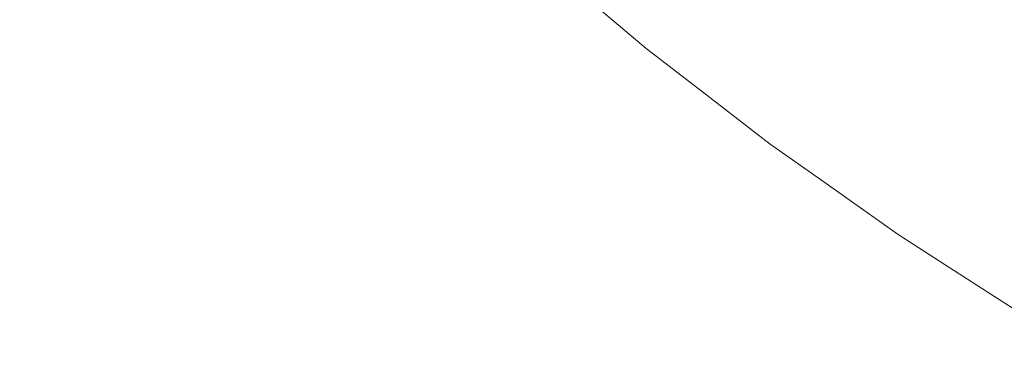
# Model space of a CAD drawing. Header units: centimetres. Extents: x -26.3 to 27.5, y 4.2 to 67.9.
# Tile 127 of 256: x -8.1461 to -8.0928, y 4.5283 to 4.5462. Entities that reach past the tile are written whole.
import ezdxf

# ---------------------------------------------------------------- set-up
doc = ezdxf.new("R2010")
doc.units = ezdxf.units.CM
doc.header["$LTSCALE"] = 2.54
doc.layers.add('Lucido design-1', color=7, linetype='Continuous')

# ---------------------------------------------------------------- blocks, each defined once
blk = doc.blocks.new('Gruppo-2-1')
at = {"color": 7, "linetype": 'Continuous', "lineweight": 9}
for points in [[(-25.986537, 5.900212, -1111.014164), (-25.986537, 4.300212, -1111.014164), (27.113463, 4.300212, -1111.014164), (27.113463, 5.900212, -1111.014164)], [(-25.986537, 5.900212, -1147.114164), (-25.986537, 4.300212, -1147.114164), (27.113463, 4.300212, -1147.114164), (27.113463, 5.900212, -1147.114164)]]:
    blk.add_3dface(points, dxfattribs=at)
for points, invisible_edges in [([(-8.134867, 4.545448, -1111.765808), (-8.141302, 4.551882, -1111.765808), (-8.139842, 4.553281, -1111.762298), (-8.133468, 4.546907, -1111.762298)], 15), ([(-8.134867, 4.545448, -1147.865808), (-8.141302, 4.551882, -1147.865808), (-8.139842, 4.553281, -1147.862298), (-8.133468, 4.546907, -1147.862298)], 15), ([(-8.122467, 4.545766, -1111.747567), (-8.1289, 4.551674, -1111.747567), (-8.128022, 4.55259, -1111.743744), (-8.121629, 4.546718, -1111.743744)], 15), ([(-8.122467, 4.545766, -1147.847567), (-8.1289, 4.551674, -1147.847567), (-8.128022, 4.55259, -1147.843744), (-8.121629, 4.546718, -1147.843744)], 15), ([(-8.136364, 4.543885, -1111.769238), (-8.142864, 4.550385, -1111.769238), (-8.141302, 4.551882, -1111.765808), (-8.134867, 4.545448, -1111.765808)], 15), ([(-8.136364, 4.543885, -1147.869238), (-8.142864, 4.550385, -1147.869238), (-8.141302, 4.551882, -1147.865808), (-8.134867, 4.545448, -1147.865808)], 15), ([(-8.123408, 4.544697, -1111.751341), (-8.129885, 4.550646, -1111.751341), (-8.1289, 4.551674, -1111.747567), (-8.122467, 4.545766, -1111.747567)], 15), ([(-8.123408, 4.544697, -1147.851341), (-8.129885, 4.550646, -1147.851341), (-8.1289, 4.551674, -1147.847567), (-8.122467, 4.545766, -1147.847567)], 15), ([(-8.111303, 4.545692, -1111.497503), (-8.117749, 4.551127, -1111.497503), (-8.117244, 4.551701, -1111.493481), (-8.110823, 4.546287, -1111.493481)], 15), ([(-8.111303, 4.545692, -1147.597503), (-8.117749, 4.551127, -1147.597503), (-8.117244, 4.551701, -1147.593481), (-8.110823, 4.546287, -1147.593481)], 15), ([(-8.124449, 4.543514, -1111.755058), (-8.130975, 4.549508, -1111.755058), (-8.129885, 4.550646, -1111.751341), (-8.123408, 4.544697, -1111.751341)], 15), ([(-8.124449, 4.543514, -1147.855058), (-8.130975, 4.549508, -1147.855058), (-8.129885, 4.550646, -1147.851341), (-8.123408, 4.544697, -1147.851341)], 15), ([(-8.111951, 4.54489, -1111.505614), (-8.11843, 4.550352, -1111.505614), (-8.118145, 4.550677, -1111.50155), (-8.11168, 4.545226, -1111.50155)], 15), ([(-8.111951, 4.54489, -1147.605614), (-8.11843, 4.550352, -1147.605614), (-8.118145, 4.550677, -1147.60155), (-8.11168, 4.545226, -1147.60155)], 15), ([(-8.11168, 4.545226, -1111.50155), (-8.118145, 4.550677, -1111.50155), (-8.117749, 4.551127, -1111.497503), (-8.111303, 4.545692, -1111.497503)], 15), ([(-8.11168, 4.545226, -1147.60155), (-8.118145, 4.550677, -1147.60155), (-8.117749, 4.551127, -1147.597503), (-8.111303, 4.545692, -1147.597503)], 15), ([(-8.101386, 4.544926, -1111.47777), (-8.107873, 4.549941, -1111.47777), (-8.106884, 4.551166, -1111.473971), (-8.100449, 4.546193, -1111.473971)], 15), ([(-8.101386, 4.544926, -1147.57777), (-8.107873, 4.549941, -1147.57777), (-8.106884, 4.551166, -1147.573971), (-8.100449, 4.546193, -1147.573971)], 15), ([(-8.091784, 4.544494, -1111.466573), (-8.098298, 4.549101, -1111.466573), (-8.097087, 4.550739, -1111.462988), (-8.090644, 4.546181, -1111.462988)], 15), ([(-8.091784, 4.544494, -1147.566573), (-8.098298, 4.549101, -1147.566573), (-8.097087, 4.550739, -1147.562988), (-8.090644, 4.546181, -1147.562988)], 15), ([(-8.137958, 4.542222, -1111.77258), (-8.144527, 4.548791, -1111.77258), (-8.142864, 4.550385, -1111.769238), (-8.136364, 4.543885, -1111.769238)], 15), ([(-8.137958, 4.542222, -1147.87258), (-8.144527, 4.548791, -1147.87258), (-8.142864, 4.550385, -1147.869238), (-8.136364, 4.543885, -1147.869238)], 15), ([(-8.11218, 4.544606, -1111.513619), (-8.118671, 4.550079, -1111.513619), (-8.118606, 4.550153, -1111.509689), (-8.112118, 4.544683, -1111.509689)], 15), ([(-8.11218, 4.544606, -1147.613619), (-8.118671, 4.550079, -1147.613619), (-8.118606, 4.550153, -1147.609689), (-8.112118, 4.544683, -1147.609689)], 15), ([(-8.112118, 4.544683, -1111.509689), (-8.118606, 4.550153, -1111.509689), (-8.11843, 4.550352, -1111.505614), (-8.111951, 4.54489, -1111.505614)], 15), ([(-8.112118, 4.544683, -1147.609689), (-8.118606, 4.550153, -1147.609689), (-8.11843, 4.550352, -1147.605614), (-8.111951, 4.54489, -1147.605614)], 15), ([(-8.112793, 4.543847, -1111.728083), (-8.119315, 4.549347, -1111.728083), (-8.119, 4.549705, -1111.724109), (-8.112493, 4.544219, -1111.724109)], 15), ([(-8.112793, 4.543847, -1147.828083), (-8.119315, 4.549347, -1147.828083), (-8.119, 4.549705, -1147.824109), (-8.112493, 4.544219, -1147.824109)], 15), ([(-8.112493, 4.544219, -1111.724109), (-8.119, 4.549705, -1111.724109), (-8.11879, 4.549944, -1111.720125), (-8.112293, 4.544467, -1111.720125)], 15), ([(-8.112493, 4.544219, -1147.824109), (-8.119, 4.549705, -1147.824109), (-8.11879, 4.549944, -1147.820125), (-8.112293, 4.544467, -1147.820125)], 15), ([(-8.112293, 4.544467, -1111.720125), (-8.11879, 4.549944, -1111.720125), (-8.118685, 4.550063, -1111.716136), (-8.112194, 4.54459, -1111.716136)], 15), ([(-8.112293, 4.544467, -1147.820125), (-8.11879, 4.549944, -1147.820125), (-8.118685, 4.550063, -1147.816136), (-8.112194, 4.54459, -1147.816136)], 15), ([(-8.115648, 4.547527, -1111.714164), (-8.112181, 4.544605, -1111.714164), (-8.112194, 4.54459, -1111.716136), (-8.118685, 4.550063, -1111.716136)], 14), ([(-8.115648, 4.547527, -1147.814164), (-8.112181, 4.544605, -1147.814164), (-8.112194, 4.54459, -1147.816136), (-8.118685, 4.550063, -1147.816136)], 14), ([(-8.118671, 4.550079, -1111.513619), (-8.11218, 4.544606, -1111.513619), (-8.112181, 4.544605, -1111.514164), (-8.115648, 4.547527, -1111.514164)], 11), ([(-8.118671, 4.550079, -1147.613619), (-8.11218, 4.544606, -1147.613619), (-8.112181, 4.544605, -1147.614164), (-8.115648, 4.547527, -1147.614164)], 11), ([(-8.102228, 4.543787, -1111.481627), (-8.108763, 4.548838, -1111.481627), (-8.107873, 4.549941, -1111.47777), (-8.101386, 4.544926, -1111.47777)], 15), ([(-8.102228, 4.543787, -1147.581627), (-8.108763, 4.548838, -1147.581627), (-8.107873, 4.549941, -1147.57777), (-8.101386, 4.544926, -1147.57777)], 15), ([(-8.12559, 4.542217, -1111.758712), (-8.13217, 4.548261, -1111.758712), (-8.130975, 4.549508, -1111.755058), (-8.124449, 4.543514, -1111.755058)], 15), ([(-8.12559, 4.542217, -1147.858712), (-8.13217, 4.548261, -1147.858712), (-8.130975, 4.549508, -1147.855058), (-8.124449, 4.543514, -1147.855058)], 15), ([(-8.113193, 4.543352, -1111.73204), (-8.119737, 4.548868, -1111.73204), (-8.119315, 4.549347, -1111.728083), (-8.112793, 4.543847, -1111.728083)], 15), ([(-8.113193, 4.543352, -1147.83204), (-8.119737, 4.548868, -1147.83204), (-8.119315, 4.549347, -1147.828083), (-8.112793, 4.543847, -1147.828083)], 15), ([(-8.09284, 4.542932, -1111.470236), (-8.09942, 4.547585, -1111.470236), (-8.098298, 4.549101, -1111.466573), (-8.091784, 4.544494, -1111.466573)], 15), ([(-8.09284, 4.542932, -1147.570236), (-8.09942, 4.547585, -1147.570236), (-8.098298, 4.549101, -1147.566573), (-8.091784, 4.544494, -1147.566573)], 15), ([(-8.139673, 4.540434, -1111.775876), (-8.146316, 4.547077, -1111.775876), (-8.144527, 4.548791, -1111.77258), (-8.137958, 4.542222, -1111.77258)], 15), ([(-8.139673, 4.540434, -1147.875876), (-8.146316, 4.547077, -1147.875876), (-8.144527, 4.548791, -1147.87258), (-8.137958, 4.542222, -1147.87258)], 15), ([(-8.113694, 4.542732, -1111.735974), (-8.120263, 4.54827, -1111.735974), (-8.119737, 4.548868, -1111.73204), (-8.113193, 4.543352, -1111.73204)], 15), ([(-8.113694, 4.542732, -1147.835974), (-8.120263, 4.54827, -1147.835974), (-8.119737, 4.548868, -1147.83204), (-8.113193, 4.543352, -1147.83204)], 15), ([(-8.102975, 4.542778, -1111.485536), (-8.109552, 4.547861, -1111.485536), (-8.108763, 4.548838, -1111.481627), (-8.102228, 4.543787, -1111.481627)], 15), ([(-8.102975, 4.542778, -1147.585536), (-8.109552, 4.547861, -1147.585536), (-8.108763, 4.548838, -1147.581627), (-8.102228, 4.543787, -1147.581627)], 15), ([(-8.126829, 4.540809, -1111.762298), (-8.133468, 4.546907, -1111.762298), (-8.13217, 4.548261, -1111.758712), (-8.12559, 4.542217, -1111.758712)], 15), ([(-8.126829, 4.540809, -1147.862298), (-8.133468, 4.546907, -1147.862298), (-8.13217, 4.548261, -1147.858712), (-8.12559, 4.542217, -1147.858712)], 15), ([(-8.114294, 4.541989, -1111.739877), (-8.120894, 4.547553, -1111.739877), (-8.120263, 4.54827, -1111.735974), (-8.113694, 4.542732, -1111.735974)], 15), ([(-8.114294, 4.541989, -1147.839877), (-8.120894, 4.547553, -1147.839877), (-8.120263, 4.54827, -1147.835974), (-8.113694, 4.542732, -1147.835974)], 15), ([(-8.114993, 4.541123, -1111.743744), (-8.121629, 4.546718, -1111.743744), (-8.120894, 4.547553, -1111.739877), (-8.114294, 4.541989, -1111.739877)], 15), ([(-8.114993, 4.541123, -1147.843744), (-8.121629, 4.546718, -1147.843744), (-8.120894, 4.547553, -1147.839877), (-8.114294, 4.541989, -1147.839877)], 15), ([(-8.112181, 4.544605, -1111.714164), (-8.115648, 4.547527, -1111.714164), (-8.115648, 4.547527, -1111.514164), (-8.112181, 4.544605, -1111.514164)], 10), ([(-8.112181, 4.544605, -1147.814164), (-8.115648, 4.547527, -1147.814164), (-8.115648, 4.547527, -1147.614164), (-8.112181, 4.544605, -1147.614164)], 10), ([(-8.103625, 4.541899, -1111.489489), (-8.110239, 4.547011, -1111.489489), (-8.109552, 4.547861, -1111.485536), (-8.102975, 4.542778, -1111.485536)], 15), ([(-8.103625, 4.541899, -1147.589489), (-8.110239, 4.547011, -1147.589489), (-8.109552, 4.547861, -1147.585536), (-8.102975, 4.542778, -1147.585536)], 15), ([(-8.09381, 4.541497, -1111.473971), (-8.100449, 4.546193, -1111.473971), (-8.09942, 4.547585, -1111.470236), (-8.09284, 4.542932, -1111.470236)], 15), ([(-8.09381, 4.541497, -1147.573971), (-8.100449, 4.546193, -1147.573971), (-8.09942, 4.547585, -1147.570236), (-8.09284, 4.542932, -1147.570236)], 15), ([(-8.141454, 4.538575, -1111.779025), (-8.148175, 4.545295, -1111.779025), (-8.146316, 4.547077, -1111.775876), (-8.139673, 4.540434, -1111.775876)], 15), ([(-8.141454, 4.538575, -1147.879025), (-8.148175, 4.545295, -1147.879025), (-8.146316, 4.547077, -1147.875876), (-8.139673, 4.540434, -1147.875876)], 15), ([(-8.104178, 4.541151, -1111.493481), (-8.110823, 4.546287, -1111.493481), (-8.110239, 4.547011, -1111.489489), (-8.103625, 4.541899, -1111.489489)], 15), ([(-8.104178, 4.541151, -1147.593481), (-8.110823, 4.546287, -1147.593481), (-8.110239, 4.547011, -1147.589489), (-8.103625, 4.541899, -1147.589489)], 15), ([(-8.128165, 4.539292, -1111.765808), (-8.134867, 4.545448, -1111.765808), (-8.133468, 4.546907, -1111.762298), (-8.126829, 4.540809, -1111.762298)], 15), ([(-8.128165, 4.539292, -1147.865808), (-8.134867, 4.545448, -1147.865808), (-8.133468, 4.546907, -1147.862298), (-8.126829, 4.540809, -1147.862298)], 15), ([(-8.11579, 4.540136, -1111.747567), (-8.122467, 4.545766, -1111.747567), (-8.121629, 4.546718, -1111.743744), (-8.114993, 4.541123, -1111.743744)], 15), ([(-8.11579, 4.540136, -1147.847567), (-8.122467, 4.545766, -1147.847567), (-8.121629, 4.546718, -1147.843744), (-8.114993, 4.541123, -1147.843744)], 15), ([(-8.104633, 4.540536, -1111.497503), (-8.111303, 4.545692, -1111.497503), (-8.110823, 4.546287, -1111.493481), (-8.104178, 4.541151, -1111.493481)], 15), ([(-8.104633, 4.540536, -1147.597503), (-8.111303, 4.545692, -1147.597503), (-8.110823, 4.546287, -1147.593481), (-8.104178, 4.541151, -1147.593481)], 15), ([(-8.094692, 4.540192, -1111.47777), (-8.101386, 4.544926, -1111.47777), (-8.100449, 4.546193, -1111.473971), (-8.09381, 4.541497, -1111.473971)], 15), ([(-8.094692, 4.540192, -1147.57777), (-8.101386, 4.544926, -1147.57777), (-8.100449, 4.546193, -1147.573971), (-8.09381, 4.541497, -1147.573971)], 15), ([(-8.129595, 4.537667, -1111.769238), (-8.136364, 4.543885, -1111.769238), (-8.134867, 4.545448, -1111.765808), (-8.128165, 4.539292, -1111.765808)], 15), ([(-8.129595, 4.537667, -1147.869238), (-8.136364, 4.543885, -1147.869238), (-8.134867, 4.545448, -1147.865808), (-8.128165, 4.539292, -1147.865808)], 15), ([(-8.116684, 4.539028, -1111.751341), (-8.123408, 4.544697, -1111.751341), (-8.122467, 4.545766, -1111.747567), (-8.11579, 4.540136, -1111.747567)], 15), ([(-8.116684, 4.539028, -1147.851341), (-8.123408, 4.544697, -1147.851341), (-8.122467, 4.545766, -1147.847567), (-8.11579, 4.540136, -1147.847567)], 15), ([(-8.104989, 4.540055, -1111.50155), (-8.11168, 4.545226, -1111.50155), (-8.111303, 4.545692, -1111.497503), (-8.104633, 4.540536, -1111.497503)], 15), ([(-8.104989, 4.540055, -1147.60155), (-8.11168, 4.545226, -1147.60155), (-8.111303, 4.545692, -1147.597503), (-8.104633, 4.540536, -1147.597503)], 15), ([(-8.143325, 4.536623, -1111.782069), (-8.150126, 4.543425, -1111.782069), (-8.148175, 4.545295, -1111.779025), (-8.141454, 4.538575, -1111.779025)], 15), ([(-8.143325, 4.536623, -1147.882069), (-8.150126, 4.543425, -1147.882069), (-8.148175, 4.545295, -1147.879025), (-8.141454, 4.538575, -1147.879025)], 15), ([(-8.105404, 4.539493, -1111.509689), (-8.112118, 4.544683, -1111.509689), (-8.111951, 4.54489, -1111.505614), (-8.105246, 4.539707, -1111.505614)], 15), ([(-8.105404, 4.539493, -1147.609689), (-8.112118, 4.544683, -1147.609689), (-8.111951, 4.54489, -1147.605614), (-8.105246, 4.539707, -1147.605614)], 15), ([(-8.105246, 4.539707, -1111.505614), (-8.111951, 4.54489, -1111.505614), (-8.11168, 4.545226, -1111.50155), (-8.104989, 4.540055, -1111.50155)], 15), ([(-8.105246, 4.539707, -1147.605614), (-8.111951, 4.54489, -1147.605614), (-8.11168, 4.545226, -1147.60155), (-8.104989, 4.540055, -1147.60155)], 15), ([(-8.095485, 4.539018, -1111.481627), (-8.102228, 4.543787, -1111.481627), (-8.101386, 4.544926, -1111.47777), (-8.094692, 4.540192, -1111.47777)], 15), ([(-8.095485, 4.539018, -1147.581627), (-8.102228, 4.543787, -1147.581627), (-8.101386, 4.544926, -1147.57777), (-8.094692, 4.540192, -1147.57777)], 15), ([(-8.117674, 4.537802, -1111.755058), (-8.124449, 4.543514, -1111.755058), (-8.123408, 4.544697, -1111.751341), (-8.116684, 4.539028, -1111.751341)], 15), ([(-8.117674, 4.537802, -1147.855058), (-8.124449, 4.543514, -1147.855058), (-8.123408, 4.544697, -1147.851341), (-8.116684, 4.539028, -1147.851341)], 15), ([(-8.105759, 4.539014, -1111.724109), (-8.112493, 4.544219, -1111.724109), (-8.112293, 4.544467, -1111.720125), (-8.10557, 4.53927, -1111.720125)], 15), ([(-8.105759, 4.539014, -1147.824109), (-8.112493, 4.544219, -1147.824109), (-8.112293, 4.544467, -1147.820125), (-8.10557, 4.53927, -1147.820125)], 15), ([(-8.10557, 4.53927, -1111.720125), (-8.112293, 4.544467, -1111.720125), (-8.112194, 4.54459, -1111.716136), (-8.105476, 4.539397, -1111.716136)], 15), ([(-8.10557, 4.53927, -1147.820125), (-8.112293, 4.544467, -1147.820125), (-8.112194, 4.54459, -1147.816136), (-8.105476, 4.539397, -1147.816136)], 15), ([(-8.112194, 4.54459, -1111.716136), (-8.112181, 4.544605, -1111.714164), (-8.109302, 4.542379, -1111.714164)], 9), ([(-8.112194, 4.54459, -1147.816136), (-8.112181, 4.544605, -1147.814164), (-8.109302, 4.542379, -1147.814164)], 9), ([(-8.109302, 4.542379, -1111.714164), (-8.105464, 4.539413, -1111.714164), (-8.105476, 4.539397, -1111.716136), (-8.112194, 4.54459, -1111.716136)], 14), ([(-8.109302, 4.542379, -1147.814164), (-8.105464, 4.539413, -1147.814164), (-8.105476, 4.539397, -1147.816136), (-8.112194, 4.54459, -1147.816136)], 14), ([(-8.109302, 4.542379, -1111.514164), (-8.112181, 4.544605, -1111.514164), (-8.11218, 4.544606, -1111.513619)], 10), ([(-8.109302, 4.542379, -1147.614164), (-8.112181, 4.544605, -1147.614164), (-8.11218, 4.544606, -1147.613619)], 10), ([(-8.112181, 4.544605, -1111.514164), (-8.109302, 4.542379, -1111.514164), (-8.109302, 4.542379, -1111.714164), (-8.112181, 4.544605, -1111.714164)], 10), ([(-8.112181, 4.544605, -1147.614164), (-8.109302, 4.542379, -1147.614164), (-8.109302, 4.542379, -1147.814164), (-8.112181, 4.544605, -1147.814164)], 10), ([(-8.105463, 4.539414, -1111.513619), (-8.11218, 4.544606, -1111.513619), (-8.112118, 4.544683, -1111.509689), (-8.105404, 4.539493, -1111.509689)], 15), ([(-8.105463, 4.539414, -1147.613619), (-8.11218, 4.544606, -1147.613619), (-8.112118, 4.544683, -1147.609689), (-8.105404, 4.539493, -1147.609689)], 15), ([(-8.11218, 4.544606, -1111.513619), (-8.105463, 4.539414, -1111.513619), (-8.105464, 4.539413, -1111.514164), (-8.109302, 4.542379, -1111.514164)], 11), ([(-8.11218, 4.544606, -1147.613619), (-8.105463, 4.539414, -1147.613619), (-8.105464, 4.539413, -1147.614164), (-8.109302, 4.542379, -1147.614164)], 11), ([(-8.086069, 4.538562, -1111.470236), (-8.09284, 4.542932, -1111.470236), (-8.091784, 4.544494, -1111.466573), (-8.085081, 4.540168, -1111.466573)], 15), ([(-8.086069, 4.538562, -1147.570236), (-8.09284, 4.542932, -1147.570236), (-8.091784, 4.544494, -1147.566573), (-8.085081, 4.540168, -1147.566573)], 15), ([(-8.131117, 4.535938, -1111.77258), (-8.137958, 4.542222, -1111.77258), (-8.136364, 4.543885, -1111.769238), (-8.129595, 4.537667, -1111.769238)], 15), ([(-8.131117, 4.535938, -1147.87258), (-8.137958, 4.542222, -1147.87258), (-8.136364, 4.543885, -1147.869238), (-8.129595, 4.537667, -1147.869238)], 15), ([(-8.106422, 4.538117, -1111.73204), (-8.113193, 4.543352, -1111.73204), (-8.112793, 4.543847, -1111.728083), (-8.106043, 4.53863, -1111.728083)], 15), ([(-8.106422, 4.538117, -1147.83204), (-8.113193, 4.543352, -1147.83204), (-8.112793, 4.543847, -1147.828083), (-8.106043, 4.53863, -1147.828083)], 15), ([(-8.106043, 4.53863, -1111.728083), (-8.112793, 4.543847, -1111.728083), (-8.112493, 4.544219, -1111.724109), (-8.105759, 4.539014, -1111.724109)], 15), ([(-8.106043, 4.53863, -1147.828083), (-8.112793, 4.543847, -1147.828083), (-8.112493, 4.544219, -1147.824109), (-8.105759, 4.539014, -1147.824109)], 15), ([(-8.096189, 4.537978, -1111.485536), (-8.102975, 4.542778, -1111.485536), (-8.102228, 4.543787, -1111.481627), (-8.095485, 4.539018, -1111.481627)], 15), ([(-8.096189, 4.537978, -1147.585536), (-8.102975, 4.542778, -1147.585536), (-8.102228, 4.543787, -1147.581627), (-8.095485, 4.539018, -1147.581627)], 15), ([(-8.145281, 4.534582, -1111.785004), (-8.152168, 4.541468, -1111.785004), (-8.150126, 4.543425, -1111.782069), (-8.143325, 4.536623, -1111.782069)], 15), ([(-8.145281, 4.534582, -1147.885004), (-8.152168, 4.541468, -1147.885004), (-8.150126, 4.543425, -1147.882069), (-8.143325, 4.536623, -1147.882069)], 15), ([(-8.118759, 4.536458, -1111.758712), (-8.12559, 4.542217, -1111.758712), (-8.124449, 4.543514, -1111.755058), (-8.117674, 4.537802, -1111.755058)], 15), ([(-8.118759, 4.536458, -1147.858712), (-8.12559, 4.542217, -1147.858712), (-8.124449, 4.543514, -1147.855058), (-8.117674, 4.537802, -1147.855058)], 15), ([(-8.106896, 4.537477, -1111.735974), (-8.113694, 4.542732, -1111.735974), (-8.113193, 4.543352, -1111.73204), (-8.106422, 4.538117, -1111.73204)], 15), ([(-8.106896, 4.537477, -1147.835974), (-8.113694, 4.542732, -1147.835974), (-8.113193, 4.543352, -1147.83204), (-8.106422, 4.538117, -1147.83204)], 15), ([(-8.107463, 4.536709, -1111.739877), (-8.114294, 4.541989, -1111.739877), (-8.113694, 4.542732, -1111.735974), (-8.106896, 4.537477, -1111.735974)], 15), ([(-8.107463, 4.536709, -1147.839877), (-8.114294, 4.541989, -1147.839877), (-8.113694, 4.542732, -1147.835974), (-8.106896, 4.537477, -1147.835974)], 15), ([(-8.096801, 4.537072, -1111.489489), (-8.103625, 4.541899, -1111.489489), (-8.102975, 4.542778, -1111.485536), (-8.096189, 4.537978, -1111.485536)], 15), ([(-8.096801, 4.537072, -1147.589489), (-8.103625, 4.541899, -1147.589489), (-8.102975, 4.542778, -1147.585536), (-8.096189, 4.537978, -1147.585536)], 15), ([(-8.086977, 4.537087, -1111.473971), (-8.09381, 4.541497, -1111.473971), (-8.09284, 4.542932, -1111.470236), (-8.086069, 4.538562, -1111.470236)], 15), ([(-8.086977, 4.537087, -1147.573971), (-8.09381, 4.541497, -1147.573971), (-8.09284, 4.542932, -1147.570236), (-8.086069, 4.538562, -1147.570236)], 15), ([(-8.132753, 4.534078, -1111.775876), (-8.139673, 4.540434, -1111.775876), (-8.137958, 4.542222, -1111.77258), (-8.131117, 4.535938, -1111.77258)], 15), ([(-8.132753, 4.534078, -1147.875876), (-8.139673, 4.540434, -1147.875876), (-8.137958, 4.542222, -1147.87258), (-8.131117, 4.535938, -1147.87258)], 15), ([(-8.119938, 4.534999, -1111.762298), (-8.126829, 4.540809, -1111.762298), (-8.12559, 4.542217, -1111.758712), (-8.118759, 4.536458, -1111.758712)], 15), ([(-8.119938, 4.534999, -1147.862298), (-8.126829, 4.540809, -1147.862298), (-8.12559, 4.542217, -1147.858712), (-8.118759, 4.536458, -1147.858712)], 15), ([(-8.105464, 4.539413, -1111.714164), (-8.109302, 4.542379, -1111.714164), (-8.109302, 4.542379, -1111.514164), (-8.105464, 4.539413, -1111.514164)], 10), ([(-8.105464, 4.539413, -1147.814164), (-8.109302, 4.542379, -1147.814164), (-8.109302, 4.542379, -1147.614164), (-8.105464, 4.539413, -1147.614164)], 10), ([(-8.108125, 4.535815, -1111.743744), (-8.114993, 4.541123, -1111.743744), (-8.114294, 4.541989, -1111.739877), (-8.107463, 4.536709, -1111.739877)], 15), ([(-8.108125, 4.535815, -1147.843744), (-8.114993, 4.541123, -1147.843744), (-8.114294, 4.541989, -1147.839877), (-8.107463, 4.536709, -1147.839877)], 15), ([(-8.097321, 4.536302, -1111.493481), (-8.104178, 4.541151, -1111.493481), (-8.103625, 4.541899, -1111.489489), (-8.096801, 4.537072, -1111.489489)], 15), ([(-8.097321, 4.536302, -1147.593481), (-8.104178, 4.541151, -1147.593481), (-8.103625, 4.541899, -1147.589489), (-8.096801, 4.537072, -1147.589489)], 15), ([(-8.147321, 4.532453, -1111.787824), (-8.154296, 4.539428, -1111.787824), (-8.152168, 4.541468, -1111.785004), (-8.145281, 4.534582, -1111.785004)], 15), ([(-8.147321, 4.532453, -1147.887824), (-8.154296, 4.539428, -1147.887824), (-8.152168, 4.541468, -1147.885004), (-8.145281, 4.534582, -1147.885004)], 15), ([(-8.10888, 4.534795, -1111.747567), (-8.11579, 4.540136, -1111.747567), (-8.114993, 4.541123, -1111.743744), (-8.108125, 4.535815, -1111.743744)], 15), ([(-8.10888, 4.534795, -1147.847567), (-8.11579, 4.540136, -1147.847567), (-8.114993, 4.541123, -1147.843744), (-8.108125, 4.535815, -1147.843744)], 15), ([(-8.09775, 4.535668, -1111.497503), (-8.104633, 4.540536, -1111.497503), (-8.104178, 4.541151, -1111.493481), (-8.097321, 4.536302, -1111.493481)], 15), ([(-8.09775, 4.535668, -1147.597503), (-8.104633, 4.540536, -1147.597503), (-8.104178, 4.541151, -1147.593481), (-8.097321, 4.536302, -1147.593481)], 15), ([(-8.087803, 4.535746, -1111.47777), (-8.094692, 4.540192, -1111.47777), (-8.09381, 4.541497, -1111.473971), (-8.086977, 4.537087, -1111.473971)], 15), ([(-8.087803, 4.535746, -1147.57777), (-8.094692, 4.540192, -1147.57777), (-8.09381, 4.541497, -1147.573971), (-8.086977, 4.537087, -1147.573971)], 15), ([(-8.121208, 4.533426, -1111.765808), (-8.128165, 4.539292, -1111.765808), (-8.126829, 4.540809, -1111.762298), (-8.119938, 4.534999, -1111.762298)], 15), ([(-8.121208, 4.533426, -1147.865808), (-8.128165, 4.539292, -1147.865808), (-8.126829, 4.540809, -1147.862298), (-8.119938, 4.534999, -1147.862298)], 15), ([(-8.098085, 4.535172, -1111.50155), (-8.104989, 4.540055, -1111.50155), (-8.104633, 4.540536, -1111.497503), (-8.09775, 4.535668, -1111.497503)], 15), ([(-8.098085, 4.535172, -1147.60155), (-8.104989, 4.540055, -1147.60155), (-8.104633, 4.540536, -1147.597503), (-8.09775, 4.535668, -1147.597503)], 15), ([(-8.134454, 4.532146, -1111.779025), (-8.141454, 4.538575, -1111.779025), (-8.139673, 4.540434, -1111.775876), (-8.132753, 4.534078, -1111.775876)], 15), ([(-8.134454, 4.532146, -1147.879025), (-8.141454, 4.538575, -1147.879025), (-8.139673, 4.540434, -1147.875876), (-8.132753, 4.534078, -1147.875876)], 15), ([(-8.109726, 4.53365, -1111.751341), (-8.116684, 4.539028, -1111.751341), (-8.11579, 4.540136, -1111.747567), (-8.10888, 4.534795, -1111.747567)], 15), ([(-8.109726, 4.53365, -1147.851341), (-8.116684, 4.539028, -1147.851341), (-8.11579, 4.540136, -1147.847567), (-8.10888, 4.534795, -1147.847567)], 15), ([(-8.098327, 4.534813, -1111.505614), (-8.105246, 4.539707, -1111.505614), (-8.104989, 4.540055, -1111.50155), (-8.098085, 4.535172, -1111.50155)], 15), ([(-8.098327, 4.534813, -1147.605614), (-8.105246, 4.539707, -1147.605614), (-8.104989, 4.540055, -1147.60155), (-8.098085, 4.535172, -1147.60155)], 15), ([(-8.088546, 4.53454, -1111.481627), (-8.095485, 4.539018, -1111.481627), (-8.094692, 4.540192, -1111.47777), (-8.087803, 4.535746, -1111.47777)], 15), ([(-8.088546, 4.53454, -1147.581627), (-8.095485, 4.539018, -1147.581627), (-8.094692, 4.540192, -1147.57777), (-8.087803, 4.535746, -1147.57777)], 15), ([(-8.098532, 4.534511, -1111.513619), (-8.105463, 4.539414, -1111.513619), (-8.105404, 4.539493, -1111.509689), (-8.098476, 4.534593, -1111.509689)], 15), ([(-8.098532, 4.534511, -1147.613619), (-8.105463, 4.539414, -1147.613619), (-8.105404, 4.539493, -1147.609689), (-8.098476, 4.534593, -1147.609689)], 15), ([(-8.098476, 4.534593, -1111.509689), (-8.105404, 4.539493, -1111.509689), (-8.105246, 4.539707, -1111.505614), (-8.098327, 4.534813, -1111.505614)], 15), ([(-8.098476, 4.534593, -1147.609689), (-8.105404, 4.539493, -1147.609689), (-8.105246, 4.539707, -1147.605614), (-8.098327, 4.534813, -1147.605614)], 15), ([(-8.122567, 4.531742, -1111.769238), (-8.129595, 4.537667, -1111.769238), (-8.128165, 4.539292, -1111.765808), (-8.121208, 4.533426, -1111.765808)], 15), ([(-8.122567, 4.531742, -1147.869238), (-8.129595, 4.537667, -1147.869238), (-8.128165, 4.539292, -1147.865808), (-8.121208, 4.533426, -1147.865808)], 15), ([(-8.110663, 4.532383, -1111.755058), (-8.117674, 4.537802, -1111.755058), (-8.116684, 4.539028, -1111.751341), (-8.109726, 4.53365, -1111.751341)], 15), ([(-8.110663, 4.532383, -1147.855058), (-8.117674, 4.537802, -1147.855058), (-8.116684, 4.539028, -1147.851341), (-8.109726, 4.53365, -1147.851341)], 15), ([(-8.099077, 4.533704, -1111.728083), (-8.106043, 4.53863, -1111.728083), (-8.105759, 4.539014, -1111.724109), (-8.09881, 4.534099, -1111.724109)], 15), ([(-8.099077, 4.533704, -1147.828083), (-8.106043, 4.53863, -1147.828083), (-8.105759, 4.539014, -1147.824109), (-8.09881, 4.534099, -1147.824109)], 15), ([(-8.09881, 4.534099, -1111.724109), (-8.105759, 4.539014, -1111.724109), (-8.10557, 4.53927, -1111.720125), (-8.098632, 4.534363, -1111.720125)], 15), ([(-8.09881, 4.534099, -1147.824109), (-8.105759, 4.539014, -1147.824109), (-8.10557, 4.53927, -1147.820125), (-8.098632, 4.534363, -1147.820125)], 15), ([(-8.098632, 4.534363, -1111.720125), (-8.10557, 4.53927, -1111.720125), (-8.105476, 4.539397, -1111.716136), (-8.098543, 4.534494, -1111.716136)], 15), ([(-8.098632, 4.534363, -1147.820125), (-8.10557, 4.53927, -1147.820125), (-8.105476, 4.539397, -1147.816136), (-8.098543, 4.534494, -1147.816136)], 15), ([(-8.105476, 4.539397, -1111.716136), (-8.105464, 4.539413, -1111.714164), (-8.102744, 4.537489, -1111.714164)], 9), ([(-8.105476, 4.539397, -1147.816136), (-8.105464, 4.539413, -1147.814164), (-8.102744, 4.537489, -1147.814164)], 9), ([(-8.102744, 4.537489, -1111.714164), (-8.098532, 4.53451, -1111.714164), (-8.098543, 4.534494, -1111.716136), (-8.105476, 4.539397, -1111.716136)], 14), ([(-8.102744, 4.537489, -1147.814164), (-8.098532, 4.53451, -1147.814164), (-8.098543, 4.534494, -1147.816136), (-8.105476, 4.539397, -1147.816136)], 14), ([(-8.102744, 4.537489, -1111.514164), (-8.105464, 4.539413, -1111.514164), (-8.105463, 4.539414, -1111.513619)], 10), ([(-8.102744, 4.537489, -1147.614164), (-8.105464, 4.539413, -1147.614164), (-8.105463, 4.539414, -1147.613619)], 10), ([(-8.105464, 4.539413, -1111.514164), (-8.102744, 4.537489, -1111.514164), (-8.102744, 4.537489, -1111.714164), (-8.105464, 4.539413, -1111.714164)], 10), ([(-8.105464, 4.539413, -1147.614164), (-8.102744, 4.537489, -1147.614164), (-8.102744, 4.537489, -1147.814164), (-8.105464, 4.539413, -1147.814164)], 10), ([(-8.105463, 4.539414, -1111.513619), (-8.098532, 4.534511, -1111.513619), (-8.098532, 4.53451, -1111.514164), (-8.102744, 4.537489, -1111.514164)], 11), ([(-8.105463, 4.539414, -1147.613619), (-8.098532, 4.534511, -1147.613619), (-8.098532, 4.53451, -1147.614164), (-8.102744, 4.537489, -1147.614164)], 11), ([(-8.089204, 4.53347, -1111.485536), (-8.096189, 4.537978, -1111.485536), (-8.095485, 4.539018, -1111.481627), (-8.088546, 4.53454, -1111.481627)], 15), ([(-8.089204, 4.53347, -1147.585536), (-8.096189, 4.537978, -1147.585536), (-8.095485, 4.539018, -1147.581627), (-8.088546, 4.53454, -1147.581627)], 15), ([(-8.13624, 4.530116, -1111.782069), (-8.143325, 4.536623, -1111.782069), (-8.141454, 4.538575, -1111.779025), (-8.134454, 4.532146, -1111.779025)], 15), ([(-8.13624, 4.530116, -1147.882069), (-8.143325, 4.536623, -1147.882069), (-8.141454, 4.538575, -1147.879025), (-8.134454, 4.532146, -1147.879025)], 15), ([(-8.099434, 4.533175, -1111.73204), (-8.106422, 4.538117, -1111.73204), (-8.106043, 4.53863, -1111.728083), (-8.099077, 4.533704, -1111.728083)], 15), ([(-8.099434, 4.533175, -1147.83204), (-8.106422, 4.538117, -1147.83204), (-8.106043, 4.53863, -1147.828083), (-8.099077, 4.533704, -1147.828083)], 15), ([(-8.09988, 4.532516, -1111.735974), (-8.106896, 4.537477, -1111.735974), (-8.106422, 4.538117, -1111.73204), (-8.099434, 4.533175, -1111.73204)], 15), ([(-8.09988, 4.532516, -1147.835974), (-8.106896, 4.537477, -1147.835974), (-8.106422, 4.538117, -1147.83204), (-8.099434, 4.533175, -1147.83204)], 15), ([(-8.089778, 4.532539, -1111.489489), (-8.096801, 4.537072, -1111.489489), (-8.096189, 4.537978, -1111.485536), (-8.089204, 4.53347, -1111.485536)], 15), ([(-8.089778, 4.532539, -1147.589489), (-8.096801, 4.537072, -1147.589489), (-8.096189, 4.537978, -1147.585536), (-8.089204, 4.53347, -1147.585536)], 15), ([(-8.124014, 4.52995, -1111.77258), (-8.131117, 4.535938, -1111.77258), (-8.129595, 4.537667, -1111.769238), (-8.122567, 4.531742, -1111.769238)], 15), ([(-8.124014, 4.52995, -1147.87258), (-8.131117, 4.535938, -1147.87258), (-8.129595, 4.537667, -1147.869238), (-8.122567, 4.531742, -1147.869238)], 15), ([(-8.11169, 4.530994, -1111.758712), (-8.118759, 4.536458, -1111.758712), (-8.117674, 4.537802, -1111.755058), (-8.110663, 4.532383, -1111.755058)], 15), ([(-8.11169, 4.530994, -1147.858712), (-8.118759, 4.536458, -1147.858712), (-8.117674, 4.537802, -1147.855058), (-8.110663, 4.532383, -1147.855058)], 15), ([(-8.100415, 4.531724, -1111.739877), (-8.107463, 4.536709, -1111.739877), (-8.106896, 4.537477, -1111.735974), (-8.09988, 4.532516, -1111.735974)], 15), ([(-8.100415, 4.531724, -1147.839877), (-8.107463, 4.536709, -1147.839877), (-8.106896, 4.537477, -1147.835974), (-8.09988, 4.532516, -1147.835974)], 15), ([(-8.098532, 4.53451, -1111.714164), (-8.102744, 4.537489, -1111.714164), (-8.102744, 4.537489, -1111.514164), (-8.098532, 4.53451, -1111.514164)], 10), ([(-8.098532, 4.53451, -1147.814164), (-8.102744, 4.537489, -1147.814164), (-8.102744, 4.537489, -1147.614164), (-8.098532, 4.53451, -1147.614164)], 10), ([(-8.090265, 4.531747, -1111.493481), (-8.097321, 4.536302, -1111.493481), (-8.096801, 4.537072, -1111.489489), (-8.089778, 4.532539, -1111.489489)], 15), ([(-8.090265, 4.531747, -1147.593481), (-8.097321, 4.536302, -1147.593481), (-8.096801, 4.537072, -1147.589489), (-8.089778, 4.532539, -1147.589489)], 15), ([(-8.138109, 4.527994, -1111.785004), (-8.145281, 4.534582, -1111.785004), (-8.143325, 4.536623, -1111.782069), (-8.13624, 4.530116, -1111.782069)], 15), ([(-8.138109, 4.527994, -1147.885004), (-8.145281, 4.534582, -1147.885004), (-8.143325, 4.536623, -1147.882069), (-8.13624, 4.530116, -1147.882069)], 15), ([(-8.112806, 4.529486, -1111.762298), (-8.119938, 4.534999, -1111.762298), (-8.118759, 4.536458, -1111.758712), (-8.11169, 4.530994, -1111.758712)], 15), ([(-8.112806, 4.529486, -1147.862298), (-8.119938, 4.534999, -1147.862298), (-8.118759, 4.536458, -1147.858712), (-8.11169, 4.530994, -1147.858712)], 15), ([(-8.101038, 4.530802, -1111.743744), (-8.108125, 4.535815, -1111.743744), (-8.107463, 4.536709, -1111.739877), (-8.100415, 4.531724, -1111.739877)], 15), ([(-8.101038, 4.530802, -1147.843744), (-8.108125, 4.535815, -1147.843744), (-8.107463, 4.536709, -1147.839877), (-8.100415, 4.531724, -1147.839877)], 15), ([(-8.090666, 4.531096, -1111.497503), (-8.09775, 4.535668, -1111.497503), (-8.097321, 4.536302, -1111.493481), (-8.090265, 4.531747, -1111.493481)], 15), ([(-8.090666, 4.531096, -1147.597503), (-8.09775, 4.535668, -1147.597503), (-8.097321, 4.536302, -1147.593481), (-8.090265, 4.531747, -1147.593481)], 15), ([(-8.125571, 4.528023, -1111.775876), (-8.132753, 4.534078, -1111.775876), (-8.131117, 4.535938, -1111.77258), (-8.124014, 4.52995, -1111.77258)], 15), ([(-8.125571, 4.528023, -1147.875876), (-8.132753, 4.534078, -1147.875876), (-8.131117, 4.535938, -1147.87258), (-8.124014, 4.52995, -1147.87258)], 15), ([(-8.101749, 4.529751, -1111.747567), (-8.10888, 4.534795, -1111.747567), (-8.108125, 4.535815, -1111.743744), (-8.101038, 4.530802, -1111.743744)], 15), ([(-8.101749, 4.529751, -1147.847567), (-8.10888, 4.534795, -1147.847567), (-8.108125, 4.535815, -1147.843744), (-8.101038, 4.530802, -1147.843744)], 15), ([(-8.091207, 4.530218, -1111.505614), (-8.098327, 4.534813, -1111.505614), (-8.098085, 4.535172, -1111.50155), (-8.09098, 4.530586, -1111.50155)], 15), ([(-8.091207, 4.530218, -1147.605614), (-8.098327, 4.534813, -1147.605614), (-8.098085, 4.535172, -1147.60155), (-8.09098, 4.530586, -1147.60155)], 15), ([(-8.09098, 4.530586, -1111.50155), (-8.098085, 4.535172, -1111.50155), (-8.09775, 4.535668, -1111.497503), (-8.090666, 4.531096, -1111.497503)], 15), ([(-8.09098, 4.530586, -1147.60155), (-8.098085, 4.535172, -1147.60155), (-8.09775, 4.535668, -1147.597503), (-8.090666, 4.531096, -1147.597503)], 15), ([(-8.114008, 4.527861, -1111.765808), (-8.121208, 4.533426, -1111.765808), (-8.119938, 4.534999, -1111.762298), (-8.112806, 4.529486, -1111.762298)], 15), ([(-8.114008, 4.527861, -1147.865808), (-8.121208, 4.533426, -1147.865808), (-8.119938, 4.534999, -1147.862298), (-8.112806, 4.529486, -1147.862298)], 15), ([(-8.102546, 4.528572, -1111.751341), (-8.109726, 4.53365, -1111.751341), (-8.10888, 4.534795, -1111.747567), (-8.101749, 4.529751, -1111.747567)], 15), ([(-8.102546, 4.528572, -1147.851341), (-8.109726, 4.53365, -1147.851341), (-8.10888, 4.534795, -1147.847567), (-8.101749, 4.529751, -1147.847567)], 15), ([(-8.091346, 4.529991, -1111.509689), (-8.098476, 4.534593, -1111.509689), (-8.098327, 4.534813, -1111.505614), (-8.091207, 4.530218, -1111.505614)], 15), ([(-8.091346, 4.529991, -1147.609689), (-8.098476, 4.534593, -1147.609689), (-8.098327, 4.534813, -1147.605614), (-8.091207, 4.530218, -1147.605614)], 15), ([(-8.140056, 4.525781, -1111.787824), (-8.147321, 4.532453, -1111.787824), (-8.145281, 4.534582, -1111.785004), (-8.138109, 4.527994, -1111.785004)], 15), ([(-8.140056, 4.525781, -1147.887824), (-8.147321, 4.532453, -1147.887824), (-8.145281, 4.534582, -1147.885004), (-8.138109, 4.527994, -1147.885004)], 15), ([(-8.091659, 4.529484, -1111.724109), (-8.09881, 4.534099, -1111.724109), (-8.098632, 4.534363, -1111.720125), (-8.091492, 4.529755, -1111.720125)], 15), ([(-8.091659, 4.529484, -1147.824109), (-8.09881, 4.534099, -1147.824109), (-8.098632, 4.534363, -1147.820125), (-8.091492, 4.529755, -1147.820125)], 15), ([(-8.091492, 4.529755, -1111.720125), (-8.098632, 4.534363, -1111.720125), (-8.098543, 4.534494, -1111.716136), (-8.091409, 4.52989, -1111.716136)], 15), ([(-8.091492, 4.529755, -1147.820125), (-8.098632, 4.534363, -1147.820125), (-8.098543, 4.534494, -1147.816136), (-8.091409, 4.52989, -1147.816136)], 15), ([(-8.098543, 4.534494, -1111.716136), (-8.098532, 4.53451, -1111.714164), (-8.095987, 4.532867, -1111.714164)], 9), ([(-8.098543, 4.534494, -1147.816136), (-8.098532, 4.53451, -1147.814164), (-8.095987, 4.532867, -1147.814164)], 9), ([(-8.095987, 4.532867, -1111.714164), (-8.091399, 4.529906, -1111.714164), (-8.091409, 4.52989, -1111.716136), (-8.098543, 4.534494, -1111.716136)], 14), ([(-8.095987, 4.532867, -1147.814164), (-8.091399, 4.529906, -1147.814164), (-8.091409, 4.52989, -1147.816136), (-8.098543, 4.534494, -1147.816136)], 14), ([(-8.091398, 4.529907, -1111.513619), (-8.098532, 4.534511, -1111.513619), (-8.098476, 4.534593, -1111.509689), (-8.091346, 4.529991, -1111.509689)], 15), ([(-8.091398, 4.529907, -1147.613619), (-8.098532, 4.534511, -1147.613619), (-8.098476, 4.534593, -1147.609689), (-8.091346, 4.529991, -1147.609689)], 15), ([(-8.098532, 4.534511, -1111.513619), (-8.091398, 4.529907, -1111.513619), (-8.091399, 4.529906, -1111.514164), (-8.095987, 4.532867, -1111.514164)], 11), ([(-8.095987, 4.532867, -1111.514164), (-8.098532, 4.53451, -1111.514164), (-8.098532, 4.534511, -1111.513619)], 10), ([(-8.098532, 4.534511, -1147.613619), (-8.091398, 4.529907, -1147.613619), (-8.091399, 4.529906, -1147.614164), (-8.095987, 4.532867, -1147.614164)], 11), ([(-8.095987, 4.532867, -1147.614164), (-8.098532, 4.53451, -1147.614164), (-8.098532, 4.534511, -1147.613619)], 10), ([(-8.098532, 4.53451, -1111.514164), (-8.095987, 4.532867, -1111.514164), (-8.095987, 4.532867, -1111.714164), (-8.098532, 4.53451, -1111.714164)], 10), ([(-8.098532, 4.53451, -1147.614164), (-8.095987, 4.532867, -1147.614164), (-8.095987, 4.532867, -1147.814164), (-8.098532, 4.53451, -1147.814164)], 10), ([(-8.127188, 4.526019, -1111.779025), (-8.134454, 4.532146, -1111.779025), (-8.132753, 4.534078, -1111.775876), (-8.125571, 4.528023, -1111.775876)], 15), ([(-8.127188, 4.526019, -1147.879025), (-8.134454, 4.532146, -1147.879025), (-8.132753, 4.534078, -1147.875876), (-8.125571, 4.528023, -1147.875876)], 15), ([(-8.103429, 4.527266, -1111.755058), (-8.110663, 4.532383, -1111.755058), (-8.109726, 4.53365, -1111.751341), (-8.102546, 4.528572, -1111.751341)], 15), ([(-8.103429, 4.527266, -1147.855058), (-8.110663, 4.532383, -1147.855058), (-8.109726, 4.53365, -1147.851341), (-8.102546, 4.528572, -1147.851341)], 15), ([(-8.092243, 4.528535, -1111.73204), (-8.099434, 4.533175, -1111.73204), (-8.099077, 4.533704, -1111.728083), (-8.091909, 4.529077, -1111.728083)], 15), ([(-8.092243, 4.528535, -1147.83204), (-8.099434, 4.533175, -1147.83204), (-8.099077, 4.533704, -1147.828083), (-8.091909, 4.529077, -1147.828083)], 15), ([(-8.091909, 4.529077, -1111.728083), (-8.099077, 4.533704, -1111.728083), (-8.09881, 4.534099, -1111.724109), (-8.091659, 4.529484, -1111.724109)], 15), ([(-8.091909, 4.529077, -1147.828083), (-8.099077, 4.533704, -1147.828083), (-8.09881, 4.534099, -1147.824109), (-8.091659, 4.529484, -1147.824109)], 15), ([(-8.115295, 4.526121, -1111.769238), (-8.122567, 4.531742, -1111.769238), (-8.121208, 4.533426, -1111.765808), (-8.114008, 4.527861, -1111.765808)], 15), ([(-8.115295, 4.526121, -1147.869238), (-8.122567, 4.531742, -1147.869238), (-8.121208, 4.533426, -1147.865808), (-8.114008, 4.527861, -1147.865808)], 15), ([(-8.092661, 4.527856, -1111.735974), (-8.09988, 4.532516, -1111.735974), (-8.099434, 4.533175, -1111.73204), (-8.092243, 4.528535, -1111.73204)], 15), ([(-8.092661, 4.527856, -1147.835974), (-8.09988, 4.532516, -1147.835974), (-8.099434, 4.533175, -1147.83204), (-8.092243, 4.528535, -1147.83204)], 15), ([(-8.093162, 4.527043, -1111.739877), (-8.100415, 4.531724, -1111.739877), (-8.09988, 4.532516, -1111.735974), (-8.092661, 4.527856, -1111.735974)], 15), ([(-8.093162, 4.527043, -1147.839877), (-8.100415, 4.531724, -1147.839877), (-8.09988, 4.532516, -1147.835974), (-8.092661, 4.527856, -1147.835974)], 15), ([(-8.091399, 4.529906, -1111.714164), (-8.095987, 4.532867, -1111.714164), (-8.095987, 4.532867, -1111.514164), (-8.091399, 4.529906, -1111.514164)], 10), ([(-8.091399, 4.529906, -1147.814164), (-8.095987, 4.532867, -1147.814164), (-8.095987, 4.532867, -1147.614164), (-8.091399, 4.529906, -1147.614164)], 10), ([(-8.14208, 4.523481, -1111.790523), (-8.149441, 4.530242, -1111.790523), (-8.147321, 4.532453, -1111.787824), (-8.140056, 4.525781, -1111.787824)], 15), ([(-8.14208, 4.523481, -1147.890523), (-8.149441, 4.530242, -1147.890523), (-8.147321, 4.532453, -1147.887824), (-8.140056, 4.525781, -1147.887824)], 15), ([(-8.128886, 4.523916, -1111.782069), (-8.13624, 4.530116, -1111.782069), (-8.134454, 4.532146, -1111.779025), (-8.127188, 4.526019, -1111.779025)], 15), ([(-8.128886, 4.523916, -1147.882069), (-8.13624, 4.530116, -1147.882069), (-8.134454, 4.532146, -1147.879025), (-8.127188, 4.526019, -1147.879025)], 15), ([(-8.104396, 4.525835, -1111.758712), (-8.11169, 4.530994, -1111.758712), (-8.110663, 4.532383, -1111.755058), (-8.103429, 4.527266, -1111.755058)], 15), ([(-8.104396, 4.525835, -1147.858712), (-8.11169, 4.530994, -1147.858712), (-8.110663, 4.532383, -1147.855058), (-8.103429, 4.527266, -1147.855058)], 15), ([(-8.116664, 4.524269, -1111.77258), (-8.124014, 4.52995, -1111.77258), (-8.122567, 4.531742, -1111.769238), (-8.115295, 4.526121, -1111.769238)], 15), ([(-8.116664, 4.524269, -1147.87258), (-8.124014, 4.52995, -1147.87258), (-8.122567, 4.531742, -1147.869238), (-8.115295, 4.526121, -1147.869238)], 15), ([(-8.093745, 4.526096, -1111.743744), (-8.101038, 4.530802, -1111.743744), (-8.100415, 4.531724, -1111.739877), (-8.093162, 4.527043, -1111.739877)], 15), ([(-8.093745, 4.526096, -1147.843744), (-8.101038, 4.530802, -1147.843744), (-8.100415, 4.531724, -1147.839877), (-8.093162, 4.527043, -1147.839877)], 15), ([(-8.105446, 4.524281, -1111.762298), (-8.112806, 4.529486, -1111.762298), (-8.11169, 4.530994, -1111.758712), (-8.104396, 4.525835, -1111.758712)], 15), ([(-8.105446, 4.524281, -1147.862298), (-8.112806, 4.529486, -1147.862298), (-8.11169, 4.530994, -1147.858712), (-8.104396, 4.525835, -1147.858712)], 15), ([(-8.09441, 4.525015, -1111.747567), (-8.101749, 4.529751, -1111.747567), (-8.101038, 4.530802, -1111.743744), (-8.093745, 4.526096, -1111.743744)], 15), ([(-8.09441, 4.525015, -1147.847567), (-8.101749, 4.529751, -1147.847567), (-8.101038, 4.530802, -1147.843744), (-8.093745, 4.526096, -1147.843744)], 15), ([(-8.144177, 4.521098, -1111.793098), (-8.151637, 4.52795, -1111.793098), (-8.149441, 4.530242, -1111.790523), (-8.14208, 4.523481, -1111.790523)], 15), ([(-8.144177, 4.521098, -1147.893098), (-8.151637, 4.52795, -1147.893098), (-8.149441, 4.530242, -1147.890523), (-8.14208, 4.523481, -1147.890523)], 15), ([(-8.130663, 4.521716, -1111.785004), (-8.138109, 4.527994, -1111.785004), (-8.13624, 4.530116, -1111.782069), (-8.128886, 4.523916, -1111.782069)], 15), ([(-8.130663, 4.521716, -1147.885004), (-8.138109, 4.527994, -1147.885004), (-8.13624, 4.530116, -1147.882069), (-8.128886, 4.523916, -1147.882069)], 15), ([(-8.118137, 4.522277, -1111.775876), (-8.125571, 4.528023, -1111.775876), (-8.124014, 4.52995, -1111.77258), (-8.116664, 4.524269, -1111.77258)], 15), ([(-8.118137, 4.522277, -1147.875876), (-8.125571, 4.528023, -1147.875876), (-8.124014, 4.52995, -1147.87258), (-8.116664, 4.524269, -1147.87258)], 15), ([(-8.106578, 4.522606, -1111.765808), (-8.114008, 4.527861, -1111.765808), (-8.112806, 4.529486, -1111.762298), (-8.105446, 4.524281, -1111.762298)], 15), ([(-8.106578, 4.522606, -1147.865808), (-8.114008, 4.527861, -1147.865808), (-8.112806, 4.529486, -1147.862298), (-8.105446, 4.524281, -1147.862298)], 15), ([(-8.095157, 4.523803, -1111.751341), (-8.102546, 4.528572, -1111.751341), (-8.101749, 4.529751, -1111.747567), (-8.09441, 4.525015, -1111.747567)], 15), ([(-8.095157, 4.523803, -1147.851341), (-8.102546, 4.528572, -1147.851341), (-8.101749, 4.529751, -1147.847567), (-8.09441, 4.525015, -1147.847567)], 15), ([(-8.095983, 4.522461, -1111.755058), (-8.103429, 4.527266, -1111.755058), (-8.102546, 4.528572, -1111.751341), (-8.095157, 4.523803, -1111.751341)], 15), ([(-8.095983, 4.522461, -1147.855058), (-8.103429, 4.527266, -1147.855058), (-8.102546, 4.528572, -1147.851341), (-8.095157, 4.523803, -1147.851341)], 15)]:
    blk.add_3dface(points, dxfattribs=dict(at, invisible_edges=invisible_edges))
blk = doc.blocks.new('Gruppo-3-1')
at = {"color": 7}
blk.add_blockref('Gruppo-2-1', (0, 0), dxfattribs=at)

msp = doc.modelspace()

# ---------------------------------------------------------------- block references
at = {"layer": 'Lucido design-1', "color": 7}
msp.add_blockref('Gruppo-3-1', (0, 0), dxfattribs=at)

doc.saveas('drawing.dxf')
